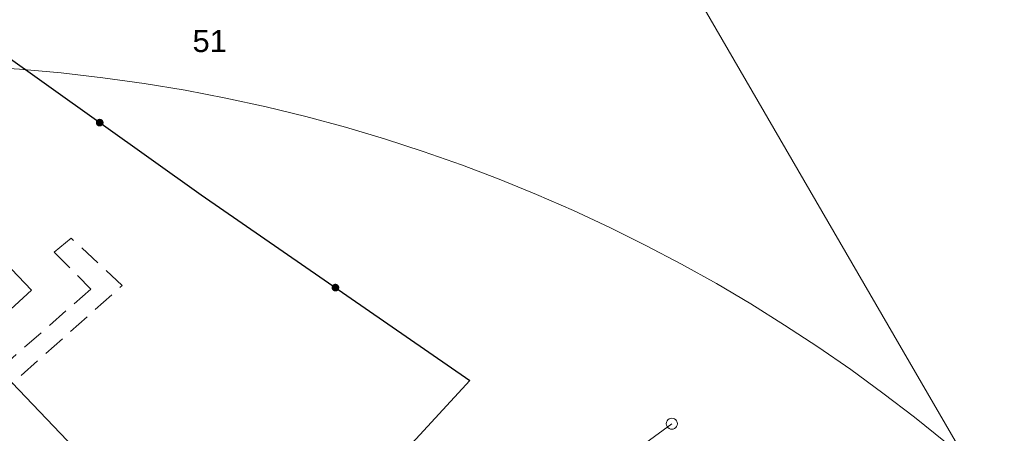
# Model space of a CAD drawing. Extents: x 5474185 to 5474933, y 5916077 to 5916824.
# Tile 230 of 256: x 5474663 to 5474708, y 5916422 to 5916440. Entities that reach past the tile are written whole.
import ezdxf

# ---------------------------------------------------------------- set-up
doc = ezdxf.new("R2010")
doc.units = 0
doc.linetypes.add('PRZER2-1', pattern=[1.5, 1, -0.5])
for name, color, linetype, lineweight in [('GESDZI', 253, 'CONTINUOUS', 18), ('GESDZI_O', 253, 'CONTINUOUS', 18), ('GSLKOG', 253, 'CONTINUOUS', 35), ('GSSKOD', 253, 'CONTINUOUS', 18), ('GSSSBA', 253, 'CONTINUOUS', 18), ('GULKPR', 7, 'CONTINUOUS', 18), ('GULWPR', 7, 'CONTINUOUS', 18), ('GUPKSD', 61, 'CONTINUOUS', 18), ('IS HP zasięg', 251, 'CONTINUOUS', 20)]:
    doc.layers.add(name, color=color, linetype=linetype, lineweight=lineweight)
doc.styles.add('Arial', font='arial.ttf')

msp = doc.modelspace()

# ---------------------------------------------------------------- hatches: boundary and pattern name
at = {"layer": 'GSLKOG'}
for points in [[(5474666.773328, 5916435.495796), (5474666.728809, 5916435.506047), (5474666.68846, 5916435.527471), (5474666.655031, 5916435.558608), (5474666.630799, 5916435.597337), (5474666.617416, 5916435.641016), (5474666.615796, 5916435.686672), (5474666.626047, 5916435.731191), (5474666.647471, 5916435.77154), (5474666.678608, 5916435.804969), (5474666.717337, 5916435.829201), (5474666.761016, 5916435.842584), (5474666.806672, 5916435.844204), (5474666.851191, 5916435.833953), (5474666.89154, 5916435.812529), (5474666.924969, 5916435.781392), (5474666.949201, 5916435.742663), (5474666.962584, 5916435.698984), (5474666.964204, 5916435.653328), (5474666.953953, 5916435.608809), (5474666.932529, 5916435.56846), (5474666.901392, 5916435.535031), (5474666.862663, 5916435.510799), (5474666.818984, 5916435.497416)], [(5474666.773328, 5916435.495796), (5474666.728809, 5916435.506047), (5474666.68846, 5916435.527471), (5474666.655031, 5916435.558608), (5474666.630799, 5916435.597337), (5474666.617416, 5916435.641016), (5474666.615796, 5916435.686672), (5474666.626047, 5916435.731191), (5474666.647471, 5916435.77154), (5474666.678608, 5916435.804969), (5474666.717337, 5916435.829201), (5474666.761016, 5916435.842584), (5474666.806672, 5916435.844204), (5474666.851191, 5916435.833953), (5474666.89154, 5916435.812529), (5474666.924969, 5916435.781392), (5474666.949201, 5916435.742663), (5474666.962584, 5916435.698984), (5474666.964204, 5916435.653328), (5474666.953953, 5916435.608809), (5474666.932529, 5916435.56846), (5474666.901392, 5916435.535031), (5474666.862663, 5916435.510799), (5474666.818984, 5916435.497416)], [(5474677.450728, 5916428.015583), (5474677.406071, 5916428.02522), (5474677.365431, 5916428.046087), (5474677.331577, 5916428.07676), (5474677.306815, 5916428.115152), (5474677.292832, 5916428.158643), (5474677.290583, 5916428.204272), (5474677.30022, 5916428.248929), (5474677.321087, 5916428.289569), (5474677.35176, 5916428.323423), (5474677.390152, 5916428.348185), (5474677.433643, 5916428.362168), (5474677.479272, 5916428.364417), (5474677.523929, 5916428.35478), (5474677.564569, 5916428.333913), (5474677.598423, 5916428.30324), (5474677.623185, 5916428.264848), (5474677.637168, 5916428.221357), (5474677.639417, 5916428.175728), (5474677.62978, 5916428.131071), (5474677.608913, 5916428.090431), (5474677.57824, 5916428.056577), (5474677.539848, 5916428.031815), (5474677.496357, 5916428.017832)], [(5474677.450728, 5916428.015583), (5474677.406071, 5916428.02522), (5474677.365431, 5916428.046087), (5474677.331577, 5916428.07676), (5474677.306815, 5916428.115152), (5474677.292832, 5916428.158643), (5474677.290583, 5916428.204272), (5474677.30022, 5916428.248929), (5474677.321087, 5916428.289569), (5474677.35176, 5916428.323423), (5474677.390152, 5916428.348185), (5474677.433643, 5916428.362168), (5474677.479272, 5916428.364417), (5474677.523929, 5916428.35478), (5474677.564569, 5916428.333913), (5474677.598423, 5916428.30324), (5474677.623185, 5916428.264848), (5474677.637168, 5916428.221357), (5474677.639417, 5916428.175728), (5474677.62978, 5916428.131071), (5474677.608913, 5916428.090431), (5474677.57824, 5916428.056577), (5474677.539848, 5916428.031815), (5474677.496357, 5916428.017832)]]:
    msp.add_hatch(color=256, dxfattribs=at).paths.add_polyline_path(points)

# ---------------------------------------------------------------- linework, layer by layer
at = {"layer": 'GESDZI', "linetype": 'Continuous', "lineweight": 13}
msp.add_line((5474718.31, 5916399.22, 10.22), (5474652.13, 5916513.33, 10.22), dxfattribs=at)
at = {"layer": 'GSLKOG', "linetype": 'Continuous', "lineweight": 30}
for p, q in [((5474662.2, 5916438.94, 10.18), (5474671.38, 5916432.4, 10.18)), ((5474671.38, 5916432.4, 10.18), (5474683.55, 5916423.98, 10.18)), ((5474683.55, 5916423.98, 10.18), (5474666.98, 5916405.96, 10.18))]:
    msp.add_line(p, q, dxfattribs=at)
at = {"layer": 'GSSKOD', "linetype": 'PRZER2-1', "lineweight": 13}
for p, q in [((5474665.5, 5916430.43, 10.18), (5474664.73, 5916429.8, 10.18)), ((5474667.81, 5916428.29, 10.18), (5474665.5, 5916430.43, 10.18)), ((5474664.73, 5916429.8, 10.18), (5474666.39, 5916428.12, 10.18)), ((5474656.52, 5916418.21, 10.18), (5474667.81, 5916428.29, 10.18)), ((5474666.39, 5916428.12, 10.18), (5474655.91, 5916418.93, 10.18))]:
    msp.add_line(p, q, dxfattribs=at)
at = {"layer": 'GSSSBA', "linetype": 'Continuous', "lineweight": 13}
for p, q in [((5474663.7, 5916428.08, 10.1), (5474660.5, 5916431.42, 10.1)), ((5474661.22, 5916425.79, 10.1), (5474663.7, 5916428.08, 10.1))]:
    msp.add_line(p, q, dxfattribs=at)
at = {"layer": 'GULKPR', "linetype": 'Continuous', "lineweight": 18, "elevation": 10.14, "flags": 128}
msp.add_lwpolyline([(5474664.67, 5916401.51), (5474692.7, 5916422.02)], dxfattribs=at)
at = {"layer": 'GULWPR', "linetype": 'Continuous', "lineweight": 13}
msp.add_line((5474657.76, 5916429.16, 10.14), (5474670.71, 5916415.64, 10.14), dxfattribs=at)
at = {"layer": 'GUPKSD', "elevation": 10.16, "flags": 128}
msp.add_lwpolyline([(5474692.7, 5916422.27), (5474692.764705, 5916422.261481), (5474692.825, 5916422.236506), (5474692.876777, 5916422.196777), (5474692.916506, 5916422.145), (5474692.941481, 5916422.084705), (5474692.95, 5916422.02), (5474692.941481, 5916421.955295), (5474692.916506, 5916421.895), (5474692.876777, 5916421.843223), (5474692.825, 5916421.803494), (5474692.764705, 5916421.778519), (5474692.7, 5916421.77), (5474692.635295, 5916421.778519), (5474692.575, 5916421.803494), (5474692.523223, 5916421.843223), (5474692.483494, 5916421.895), (5474692.458519, 5916421.955295), (5474692.45, 5916422.02), (5474692.458519, 5916422.084705), (5474692.483494, 5916422.145), (5474692.523223, 5916422.196777), (5474692.575, 5916422.236506), (5474692.635295, 5916422.261481), (5474692.7, 5916422.27)], close=True, dxfattribs=at)
at = {"layer": 'IS HP zasięg', "lineweight": 15, "ltscale": 0.7}
msp.add_circle((5474657.383907, 5916363.309527, 10.18), 75, dxfattribs=at)

# ---------------------------------------------------------------- texts
at = {"layer": 'GESDZI_O', "linetype": 'Continuous', "lineweight": 0, "style": 'Arial'}
msp.add_text('51', height=1, dxfattribs=at).set_placement((5474670.995453, 5916438.871252, 10.8))

doc.saveas('drawing.dxf')
